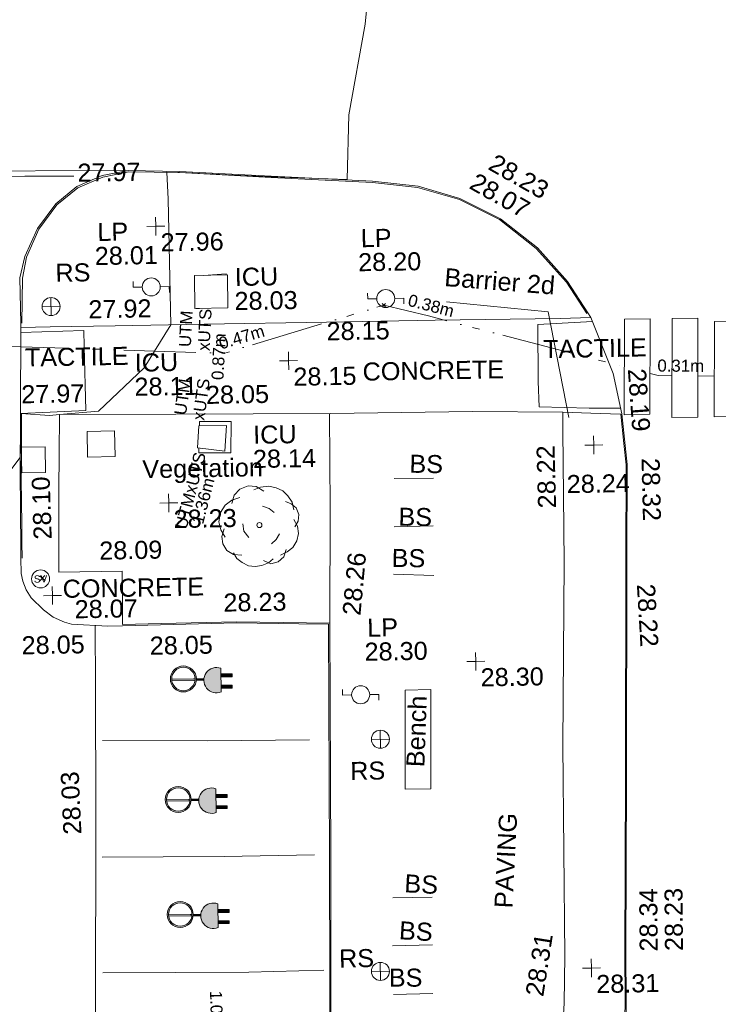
# Model space of a CAD drawing. Header units: millimetres. Extents: x -287732 to 520720, y -88450 to 287754.
# Tile 197 of 256: x -21155 to -6642, y 153236 to 173686. Entities that reach past the tile are written whole.
import ezdxf

# ---------------------------------------------------------------- set-up
doc = ezdxf.new("R2010")
doc.units = ezdxf.units.MM
doc.linetypes.add('IMPORT-UG_ELEC_QLB2 _2_', pattern=[2500, 1500, -300, 0, -50, 150, -300, 0, -200])
doc.linetypes.add('IMPORT-UG_ELEC_STREET LIGHTING_QLB2 _2_', pattern=[2700, 1500, -300, 0, -250, 150, -300, 0, -200])
for name, color, linetype, lineweight, true_color in [('00_TOPO_BIKE_STAND', 1, 'Continuous', 9, 0xff0000), ('00_TOPO_ECAR', 7, 'Continuous', 9, 0x666666), ('00_TOPO_ESB_BOX', 240, 'Continuous', 9, 0xff003f), ('00_TOPO_FOOTPATH', 7, 'Continuous', 9, 0xa50000), ('00_TOPO_FURN_BARRIER_2D', 7, 'Continuous', 9, 0x666666), ('00_TOPO_FURN_BENCH', 7, 'Continuous', 9, 0x999999), ('00_TOPO_FURN_LAMP_POST', 7, 'Continuous', 9, 0x666666), ('00_TOPO_FURN_SIGN', 7, 'Continuous', 9, 0x666666), ('00_TOPO_KERB_BOTTOM', 1, 'Continuous', 9, 0xff0000), ('00_TOPO_KERB_TOP', 7, 'Continuous', 9, 0xa500a5), ('00_TOPO_LEVEL_SPOT', 7, 'Continuous', 9, 0x666666), ('00_TOPO_ROAD_MARKING_WHITE_CONTINUOUS', 7, 'Continuous', 9, 0x999999), ('00_TOPO_SERV_IC', 5, 'Continuous', 9, 0x0000ff), ('00_TOPO_SERV_STOP_VALVE', 7, 'Continuous', 9, 0x666666), ('00_TOPO_TREE', 7, 'Continuous', 9, 0x666666), ('01_DTM_CONTOUR_MNR', 7, 'Continuous', 9, 0xa5a552), ('12333-PUM-2D-U-0001-C01 - Rev2_REVIT IMPORT_dwg', 7, 'Continuous', 9, 0x767676), ('PUM-ELECTRIC-MH', 1, 'Continuous', 9, 0xff0000), ('PUM-ELECTRIC-QLB2', 1, 'IMPORT-UG_ELEC_QLB2 _2_', 9, 0xff0000), ('PUM-ELECTRIC-SL-QLB2', 7, 'IMPORT-UG_ELEC_STREET LIGHTING_QLB2 _2_', 9, 0xff7f7f)]:
    doc.layers.add(name, color=color, linetype=linetype, lineweight=lineweight, true_color=true_color)
for name, color, linetype, lineweight in [('00_TOPO_PEDASTRIAN', 7, 'Continuous', 9), ('00_TOPO_ROAD_EDGE', 7, 'Continuous', 9), ('00_TOPO_SURFACE', 7, 'Continuous', 9), ('00_TOPO_SURVEY_TEXT', 7, 'Continuous', 9), ('GEN-TEXT', 7, 'Continuous', 9)]:
    doc.layers.add(name, color=color, linetype=linetype, lineweight=lineweight)
doc.styles.add('Arial_1', font='arial.ttf', dxfattribs={"height": 250})
doc.styles.add('Swis721 Lt BT', font='swissl.ttf', dxfattribs={"height": 400})
doc.styles.add('Swis721 Lt BT_2', font='swissl.ttf', dxfattribs={"height": 375})

# ---------------------------------------------------------------- blocks, each defined once
blk = doc.blocks.new('12333-PUM-2D-U-0001-C01 - Rev2_REVIT IMPORT_dwg_CONIFEROUS_TREE-2077142-Site Location Plan Proposed')
at = {"layer": '00_TOPO_TREE', "color": 254, "true_color": 0xcccccc, "flags": 128}
for points in [[(533888071, 725719330), (533888123, 725719502), (533888242, 725719621), (533888414, 725719690), (533888585, 725719673), (533888739, 725719570)], [(533888534, 725719604), (533888670, 725719656), (533888842, 725719673), (533888996, 725719639), (533889133, 725719570), (533889236, 725719467), (533889321, 725719330), (533889355, 725719176)], [(533887917, 725718628), (533887831, 725718782), (533887797, 725718954), (533887831, 725719142), (533887934, 725719296), (533888071, 725719399), (533888242, 725719450)], [(533888705, 725719262), (533888842, 725719211), (533888944, 725719125)], [(533889184, 725719348), (533889304, 725719296), (533889407, 725719211), (533889458, 725719074), (533889441, 725718937), (533889373, 725718817)], [(533889355, 725718971), (533889424, 725718834), (533889441, 725718680), (533889407, 725718526), (533889321, 725718389), (533889201, 725718303), (533889064, 725718235)], [(533888260, 725718252), (533888088, 725718269), (533887951, 725718354), (533887866, 725718491), (533887849, 725718645), (533887900, 725718800)], [(533888414, 725718611), (533888311, 725718748), (533888294, 725718902)], [(533889047, 725718680), (533888979, 725718560), (533888876, 725718474)], [(533888910, 725718166), (533888807, 725718080), (533888670, 725718029), (533888534, 725718012), (533888397, 725718029), (533888260, 725718098), (533888157, 725718183), (533888088, 725718303)], [(533889184, 725718354), (533889133, 725718200), (533889013, 725718098), (533888859, 725718063), (533888705, 725718132)]]:
    blk.add_lwpolyline(points, dxfattribs=at)
at = {"layer": '00_TOPO_TREE', "color": 254, "true_color": 0xcccccc}
blk.add_circle((533888636, 725718868), 52.8, dxfattribs=at)
blk = doc.blocks.new('12333-PUM-2D-U-0001-C01 - Rev2_REVIT IMPORT_dwg_MSL_Sluice_Valve_SYM-2077186-Site Location Plan Proposed')
at = {"layer": '00_TOPO_SERV_STOP_VALVE', "color": 254, "true_color": 0xcccccc}
blk.add_circle((0, 0), 500, dxfattribs=at)
at = {"layer": '00_TOPO_SERV_STOP_VALVE', "insert": (0, 199), "char_height": 400, "width": 785.11, "attachment_point": 2, "line_spacing_factor": 1.005062, "style": 'Swis721 Lt BT'}
blk.add_mtext('SV', dxfattribs=at)
blk = doc.blocks.new('12333-PUM-2D-U-0001-C01 - Rev2_REVIT IMPORT_dwg_MSL_RoadSign_SYM-2077193-Site Location Plan Proposed')
at = {"layer": '00_TOPO_FURN_SIGN', "color": 254, "true_color": 0xcccccc}
for p, q in [((-500, 0), (500, 0)), ((0, -500), (0, 500))]:
    blk.add_line(p, q, dxfattribs=at)
blk.add_circle((0, 0), 500, dxfattribs=at)
blk = doc.blocks.new('12333-PUM-2D-U-0001-C01 - Rev2_REVIT IMPORT_dwg_MSL_Lamp_Post_SYM-2077199-Site Location Plan Proposed')
at = {"layer": '00_TOPO_FURN_LAMP_POST', "color": 254, "true_color": 0xcccccc, "flags": 128}
for points in [[(-500, 0), (-1000, 0), (-1000, 317)], [(500, 0), (1000, 0), (1000, -317)]]:
    blk.add_lwpolyline(points, dxfattribs=at)
at = {"layer": '00_TOPO_FURN_LAMP_POST', "color": 254, "true_color": 0xcccccc}
blk.add_circle((0, 0), 500, dxfattribs=at)
blk = doc.blocks.new('12333-PUM-2D-U-0001-C01 - Rev2_REVIT IMPORT_dwg_MM-2077200-Site Location Plan Proposed')
at = {"layer": '00_TOPO_LEVEL_SPOT', "color": 254, "true_color": 0xcccccc, "flags": 128}
for points in [[(0, -500), (0, 0), (-500, 0)], [(500, 0), (0, 0), (0, 500)]]:
    blk.add_lwpolyline(points, dxfattribs=at)
blk = doc.blocks.new('12333-PUM-2D-U-0001-C01 - Rev2_REVIT IMPORT_dwg_ECAR-2077264-Site Location Plan Proposed')
at = {"layer": '00_TOPO_ECAR', "true_color": 0xeeeeee}
h = blk.add_hatch(color=7, dxfattribs=at)
h.paths.add_polyline_path([(27, -269), (117, -248), (163, -224), (203, -193), (235, -156), (270, -89), (286, -21), (286, 2), (275, 78), (258, 119), (212, 188), (174, 220), (129, 246), (78, 263), (24, 270), (-31, 265), (-82, 250), (-129, 226), (-169, 195), (-201, 158), (-221, 127), (-222, 127), (-245, 61), (-252, 7), (-239, -81), (-233, -99), (-177, -186), (-140, -218), (-94, -244), (-43, -261), (15, -268)])
h.paths.add_polyline_path([(11, -242), (-83, -220), (-133, -190), (-139, -185), (-178, -143), (-210, -81), (-225, 0), (-219, 54), (-209, 86), (-190, 127), (-150, 175), (-102, 211), (-49, 233), (7, 243), (63, 239), (117, 222), (170, 190), (208, 151), (228, 119), (255, 52), (260, 0), (255, -40), (242, -89), (224, -125), (185, -173), (137, -209), (84, -231), (28, -241)])
for points in [[(689, -299), (746, -296), (800, -282), (800, 210), (716, 226), (680, 225), (633, 218), (541, 169), (533, 164), (495, 123), (449, 27), (442, -31), (441, -36), (462, -135), (465, -146), (495, -195), (572, -263), (605, -278), (633, -290)], [(-223, -31), (257, -31), (254, 0), (-225, 0)], [(285, -31), (442, -31), (442, 0), (287, -7), (286, -21)], [(800, 28), (1032, 25), (1033, 89), (800, 92), (800, 68)], [(800, -203), (1030, -206), (1030, -147), (800, -144)]]:
    blk.add_hatch(color=7, dxfattribs=at).paths.add_polyline_path(points)
at = {"layer": '00_TOPO_ECAR', "color": 254, "true_color": 0xcccccc}
for p, q in [((800, 210), (800, -282)), ((287, 0), (444, 0)), ((-252, -31), (-251, -31)), ((285, -31), (445, -31))]:
    blk.add_line(p, q, dxfattribs=at)
at = {"layer": '00_TOPO_ECAR', "color": 254, "true_color": 0xcccccc, "flags": 128}
for points in [[(-226, 0), (226, 0), (260, 0)], [(800, 28), (1032, 25), (1033, 89), (800, 92)], [(-224, -31), (227, -31), (258, -31)], [(800, -203), (1030, -206), (1030, -147), (800, -144)]]:
    blk.add_lwpolyline(points, dxfattribs=at)
at = {"layer": '00_TOPO_ECAR', "color": 254, "true_color": 0xcccccc}
for radius in [270, 243]:
    blk.add_circle((17, 1), radius, dxfattribs=at)
blk.add_arc((705, -36), 264, 68.7222, 291.2778, dxfattribs=at)
blk = doc.blocks.new('12333-PUM-2D-U-0001-C01 - Rev2_REVIT IMPORT_dwg_ECAR-V57-Site Location Plan Proposed')
at = {"layer": '00_TOPO_ECAR', "true_color": 0xeeeeee}
h = blk.add_hatch(color=7, dxfattribs=at)
h.paths.add_polyline_path([(27, -269), (117, -248), (163, -224), (203, -193), (235, -156), (270, -89), (286, -21), (286, 2), (275, 78), (258, 119), (212, 188), (174, 220), (129, 246), (78, 263), (24, 270), (-31, 265), (-82, 250), (-129, 226), (-169, 195), (-201, 158), (-221, 127), (-222, 127), (-245, 61), (-252, 7), (-239, -81), (-233, -99), (-177, -186), (-140, -218), (-94, -244), (-43, -261), (15, -268)])
h.paths.add_polyline_path([(11, -242), (-83, -220), (-133, -190), (-139, -185), (-178, -143), (-210, -81), (-225, 0), (-219, 54), (-209, 86), (-190, 127), (-150, 175), (-102, 211), (-49, 233), (7, 243), (63, 239), (117, 222), (170, 190), (208, 151), (228, 119), (255, 52), (260, 0), (255, -40), (242, -89), (224, -125), (185, -173), (137, -209), (84, -231), (28, -241)])
for points in [[(689, -299), (746, -296), (800, -282), (800, 210), (746, 224), (675, 225), (633, 218), (541, 169), (533, 164), (495, 123), (449, 27), (442, -31), (441, -36), (462, -135), (465, -146), (495, -195), (572, -263), (605, -278), (666, -295)], [(-223, -31), (257, -31), (254, 0), (-225, 0)], [(285, -31), (442, -31), (442, 0), (287, -7), (286, -21)], [(800, 28), (1032, 25), (1033, 89), (800, 92), (800, 68)], [(800, -203), (1030, -206), (1030, -147), (800, -144)]]:
    blk.add_hatch(color=7, dxfattribs=at).paths.add_polyline_path(points)
at = {"layer": '00_TOPO_ECAR', "color": 254, "true_color": 0xcccccc}
for p, q in [((800, 210), (800, -282)), ((287, 0), (444, 0)), ((-252, -31), (-251, -31)), ((285, -31), (445, -31))]:
    blk.add_line(p, q, dxfattribs=at)
at = {"layer": '00_TOPO_ECAR', "color": 254, "true_color": 0xcccccc, "flags": 128}
for points in [[(-226, 0), (226, 0), (260, 0)], [(800, 28), (1032, 25), (1033, 89), (800, 92)], [(-224, -31), (227, -31), (258, -31)], [(800, -203), (1030, -206), (1030, -147), (800, -144)]]:
    blk.add_lwpolyline(points, dxfattribs=at)
at = {"layer": '00_TOPO_ECAR', "color": 254, "true_color": 0xcccccc}
for radius in [270, 243]:
    blk.add_circle((17, 1), radius, dxfattribs=at)
blk.add_arc((705, -36), 264, 68.7222, 291.2778, dxfattribs=at)
blk = doc.blocks.new('12333-PUM-2D-U-0001-C01 - Rev2_REVIT IMPORT_dwg_ECAR-V65-Site Location Plan Proposed')
at = {"layer": '00_TOPO_ECAR', "true_color": 0xeeeeee}
h = blk.add_hatch(color=7, dxfattribs=at)
h.paths.add_polyline_path([(27, -269), (117, -248), (163, -224), (203, -193), (235, -156), (270, -89), (286, -21), (286, 2), (275, 78), (258, 119), (212, 188), (174, 220), (129, 246), (78, 263), (24, 270), (-31, 265), (-82, 250), (-129, 226), (-169, 195), (-201, 158), (-221, 127), (-222, 127), (-245, 61), (-252, 7), (-239, -81), (-233, -99), (-177, -186), (-140, -218), (-94, -244), (-43, -261), (15, -268)])
h.paths.add_polyline_path([(11, -242), (-83, -220), (-133, -190), (-139, -185), (-178, -143), (-210, -81), (-225, 0), (-219, 54), (-209, 86), (-190, 127), (-150, 175), (-102, 211), (-49, 233), (7, 243), (63, 239), (117, 222), (170, 190), (208, 151), (228, 119), (255, 52), (260, 0), (255, -40), (242, -89), (224, -125), (185, -173), (137, -209), (84, -231), (28, -241)])
for points in [[(689, -299), (746, -296), (800, -282), (800, 210), (703, 226), (639, 219), (610, 208), (541, 169), (533, 164), (495, 123), (449, 27), (442, -31), (441, -36), (462, -135), (465, -146), (495, -195), (572, -263), (630, -289), (650, -293)], [(-223, -31), (257, -31), (254, 0), (-225, 0)], [(285, -31), (442, -31), (442, 0), (287, -7), (286, -21)], [(800, 28), (1032, 25), (1033, 89), (800, 92), (800, 68)], [(800, -203), (1030, -206), (1030, -147), (800, -144)]]:
    blk.add_hatch(color=7, dxfattribs=at).paths.add_polyline_path(points)
at = {"layer": '00_TOPO_ECAR', "color": 254, "true_color": 0xcccccc}
for p, q in [((800, 210), (800, -282)), ((287, 0), (444, 0)), ((-252, -31), (-251, -31)), ((285, -31), (445, -31))]:
    blk.add_line(p, q, dxfattribs=at)
at = {"layer": '00_TOPO_ECAR', "color": 254, "true_color": 0xcccccc, "flags": 128}
for points in [[(-226, 0), (226, 0), (260, 0)], [(800, 28), (1032, 25), (1033, 89), (800, 92)], [(-224, -31), (227, -31), (258, -31)], [(800, -203), (1030, -206), (1030, -147), (800, -144)]]:
    blk.add_lwpolyline(points, dxfattribs=at)
at = {"layer": '00_TOPO_ECAR', "color": 254, "true_color": 0xcccccc}
for radius in [270, 243]:
    blk.add_circle((17, 1), radius, dxfattribs=at)
blk.add_arc((705, -36), 264, 68.7222, 291.2778, dxfattribs=at)
blk = doc.blocks.new('12333-PUM-2D-U-0001-C01 - Rev2_REVIT IMPORT_dwg_MGS62954_T2_Galway_ITM_3d_Rev1-2077680-Site Location Plan Proposed')
at = {"layer": '00_TOPO_BIKE_STAND', "color": 254, "true_color": 0xcccccc}
for p, q in [((533891450, 725719790), (533892267, 725719778)), ((533891430, 725718784), (533892242, 725718787)), ((533891401, 725717800), (533892243, 725717758)), ((533891272, 725711081), (533892091, 725711081)), ((533891247, 725710082), (533892075, 725710090)), ((533891248, 725709069), (533892068, 725709075))]:
    blk.add_line(p, q, dxfattribs=at)
at = {"layer": '00_TOPO_ESB_BOX', "color": 254, "true_color": 0xcccccc}
for p, q in [((533883718, 725720037), (533883718, 725720570)), ((533884213, 725720570), (533883718, 725720570)), ((533884213, 725720037), (533884213, 725720570)), ((533883718, 725720037), (533884213, 725720037))]:
    blk.add_line(p, q, dxfattribs=at)
at = {"layer": '00_TOPO_FOOTPATH', "color": 254, "true_color": 0xcccccc, "flags": 128}
for points in [[(533883750, 725723055), (533884360, 725723060), (533885710, 725723060), (533887560, 725723060), (533890100, 725723060), (533892360, 725723060), (533894960, 725723050), (533895596, 725723058)], [(533894790, 725708830), (533894820, 725709810), (533894860, 725714190), (533894950, 725717980), (533894960, 725719377), (533894970, 725720720), (533894980, 725721100), (533893100, 725721150), (533890150, 725721160), (533886940, 725721200), (533884520, 725721240), (533884499, 725720409), (533884480, 725719680), (533884466, 725718871), (533884450, 725717960), (533885770, 725717960), (533885770, 725717540), (533885754, 725716851)], [(533890060, 725716808), (533890112, 725719194), (533890130, 725721160)], [(533894980, 725721100), (533895754, 725721062), (533896182, 725721041)], [(533894790, 725708830), (533894666, 725707194), (533894633, 725705167), (533894609, 725703862), (533894573, 725701990), (533894553, 725700649), (533894534, 725699133), (533894511, 725697320), (533894493, 725695740), (533894460, 725694454), (533894455, 725692559), (533894427, 725691334), (533894411, 725690916)]]:
    blk.add_lwpolyline(points, dxfattribs=at)
at = {"layer": '00_TOPO_FURN_BARRIER_2D', "color": 254, "true_color": 0xcccccc, "flags": 128}
blk.add_lwpolyline([(533892600, 725723440), (533894710, 725723190), (533895100, 725720990)], dxfattribs=at)
at = {"layer": '00_TOPO_FURN_BENCH', "color": 254, "true_color": 0xcccccc}
for p, q in [((533891604, 725715389), (533891566, 725713331)), ((533891604, 725715389), (533892138, 725715389)), ((533892100, 725713331), (533892138, 725715389)), ((533891566, 725713331), (533892100, 725713331))]:
    blk.add_line(p, q, dxfattribs=at)
at = {"layer": '00_TOPO_KERB_BOTTOM', "color": 254, "true_color": 0xcccccc, "flags": 128}
for points in [[(533883751, 725723144), (533883752, 725724092), (533883862, 725724533), (533884134, 725725110), (533884521, 725725612), (533884969, 725725967), (533885494, 725726186), (533886048, 725726277), (533887106, 725726240), (533889004, 725726109), (533891112, 725725972), (533892052, 725725850), (533892919, 725725577), (533893756, 725725144), (533894511, 725724527), (533895121, 725723814), (533895535, 725723154)], [(533883670, 725718266), (533883670, 725718390), (533883678, 725719354), (533883684, 725719985), (533883711, 725721272)], [(533896205, 725721045), (533896296, 725719991), (533896257, 725718037), (533896171, 725713490), (533896094, 725709839), (533896082, 725708865)], [(533889932, 725709361), (533889972, 725711929), (533890037, 725716785), (533889417, 725716804), (533888122, 725716844), (533885756, 725716828)], [(533886473, 725690786), (533886096, 725690791), (533885766, 725690881), (533885520, 725691036), (533885161, 725691351), (533884932, 725691820), (533884841, 725692383), (533884840, 725692837), (533886707, 725692814), (533889342, 725692802), (533889663, 725692799), (533889718, 725697361), (533889764, 725699624), (533889814, 725702533), (533889883, 725706655), (533889932, 725709361)], [(533896082, 725708865), (533896051, 725707350)]]:
    blk.add_lwpolyline(points, dxfattribs=at)
at = {"layer": '00_TOPO_KERB_TOP', "color": 254, "true_color": 0xcccccc, "flags": 128}
for points in [[(533883775, 725723145), (533883801, 725724079), (533883892, 725724519), (533884162, 725725092), (533884543, 725725591), (533884984, 725725940), (533885510, 725726152), (533886050, 725726253), (533887105, 725726216), (533889004, 725726081), (533891108, 725725943), (533892043, 725725822), (533892910, 725725556), (533893734, 725725125), (533894484, 725724515), (533895102, 725723801), (533895513, 725723146)], [(533883701, 725719360), (533883707, 725719984), (533883720, 725720603), (533883734, 725721273)], [(533896182, 725721041), (533896235, 725720430), (533896273, 725719990), (533896233, 725718037), (533896147, 725713490), (533896071, 725709840), (533896059, 725708865)], [(533883693, 725718270), (533883695, 725718595), (533883699, 725719049), (533883701, 725719360)], [(533889955, 725709361), (533889995, 725711928), (533890060, 725716808), (533888122, 725716867), (533886561, 725716857), (533885754, 725716851)], [(533886472, 725690803), (533886099, 725690814), (533885775, 725690902), (533885534, 725691055), (533885179, 725691365), (533884954, 725691826), (533884864, 725692385), (533884863, 725692814), (533885168, 725692811), (533885929, 725692801), (533886007, 725692800), (533886707, 725692792), (533889341, 725692780), (533889685, 725692776), (533889740, 725697361), (533889787, 725699624), (533889836, 725702532), (533889906, 725706655), (533889955, 725709361)], [(533896059, 725708865), (533896008, 725707351)]]:
    blk.add_lwpolyline(points, dxfattribs=at)
at = {"layer": '00_TOPO_PEDASTRIAN', "color": 254, "true_color": 0xcccccc}
for p, q in [((533896253, 725721028), (533896291, 725723009)), ((533896291, 725723009), (533896824, 725723009)), ((533896824, 725723009), (533896786, 725721028)), ((533897243, 725720951), (533897281, 725723009)), ((533897281, 725723009), (533897815, 725723009)), ((533897815, 725723009), (533897777, 725720951)), ((533898119, 725720951), (533898158, 725722933)), ((533898158, 725722933), (533898691, 725722933)), ((533896253, 725721028), (533896786, 725721028)), ((533897243, 725720951), (533897777, 725720951)), ((533898119, 725720951), (533898691, 725720951))]:
    blk.add_line(p, q, dxfattribs=at)
at = {"layer": '00_TOPO_ROAD_EDGE', "color": 254, "true_color": 0xcccccc, "flags": 128}
for points in [[(533883711, 725721272), (533883751, 725723093), (533883751, 725723144)], [(533895535, 725723154), (533895596, 725723058), (533896038, 725721888), (533896205, 725721045)], [(533885756, 725716828), (533885451, 725716826), (533884693, 725716880), (533884550, 725716920), (533884320, 725717030), (533884120, 725717190), (533883870, 725717440), (533883770, 725717610), (533883700, 725717790), (533883670, 725717950), (533883670, 725718266)]]:
    blk.add_lwpolyline(points, dxfattribs=at)
at = {"layer": '00_TOPO_ROAD_MARKING_WHITE_CONTINUOUS', "color": 254, "true_color": 0xcccccc, "flags": 128}
for points in [[(533879290, 725726240), (533881170, 725726220), (533883890, 725726200), (533884910, 725726180)], [(533885300, 725714450), (533887480, 725714410), (533889600, 725714390)], [(533885250, 725712030), (533887780, 725712000), (533889660, 725712000)], [(533885220, 725709630), (533888250, 725709590), (533889810, 725709600)]]:
    blk.add_lwpolyline(points, dxfattribs=at)
at = {"layer": '00_TOPO_SERV_IC', "color": 254, "true_color": 0xcccccc}
for p, q in [((533887375, 725723390), (533887375, 725724076)), ((533887375, 725724076), (533888061, 725724076)), ((533888061, 725724076), (533888061, 725723390)), ((533887375, 725723390), (533888061, 725723390)), ((533885089, 725720875), (533885089, 725720342)), ((533885089, 725720875), (533885661, 725720875)), ((533885661, 725720875), (533885661, 725720342)), ((533887375, 725720494), (533887413, 725720951)), ((533887985, 725720951), (533887413, 725720951)), ((533887947, 725720418), (533887985, 725720951)), ((533887375, 725720494), (533887947, 725720418)), ((533885089, 725720342), (533885661, 725720342))]:
    blk.add_line(p, q, dxfattribs=at)
at = {"layer": '00_TOPO_SURFACE', "color": 254, "true_color": 0xcccccc, "flags": 128}
for points in [[(533886048, 725726277), (533882167, 725726330), (533878303, 725726422)], [(533883711, 725721272), (533884330, 725721290), (533885070, 725721310), (533885060, 725722640), (533885060, 725722970), (533883748, 725722956)], [(533895626, 725722977), (533894490, 725722930), (533894480, 725721750), (533894490, 725721220), (533895530, 725721180), (533896180, 725721167)], [(533885186, 725716845), (533885170, 725715580), (533885130, 725712930), (533885050, 725708660)]]:
    blk.add_lwpolyline(points, dxfattribs=at)
at = {"layer": '01_DTM_CONTOUR_MNR', "color": 254, "true_color": 0xcccccc, "flags": 128}
blk.add_lwpolyline([(533883497, 725720110), (533883683, 725720353), (533883690, 725720300), (533883714, 725721015), (533883730, 725721270), (533884317, 725721217), (533884520, 725721240), (533885337, 725721294), (533886296, 725722173), (533886870, 725723060), (533886857, 725725667), (533886840, 725726230), (533887067, 725726222), (533887100, 725726221), (533888220, 725726146), (533889000, 725726095), (533890580, 725726010), (533890638, 725727354), (533891010, 725729230), (533891207, 725730926)], dxfattribs=at)
at = {"xscale": 0.375, "yscale": 0.375, "zscale": 0.375}
for name, p in [('12333-PUM-2D-U-0001-C01 - Rev2_REVIT IMPORT_dwg_MM-2077200-Site Location Plan Proposed', (533886590, 725725110)), ('12333-PUM-2D-U-0001-C01 - Rev2_REVIT IMPORT_dwg_MSL_Lamp_Post_SYM-2077199-Site Location Plan Proposed', (533886474, 725723853)), ('12333-PUM-2D-U-0001-C01 - Rev2_REVIT IMPORT_dwg_MSL_Lamp_Post_SYM-2077199-Site Location Plan Proposed', (533891341, 725723527)), ('12333-PUM-2D-U-0001-C01 - Rev2_REVIT IMPORT_dwg_MSL_RoadSign_SYM-2077193-Site Location Plan Proposed', (533884387, 725723481)), ('12333-PUM-2D-U-0001-C01 - Rev2_REVIT IMPORT_dwg_MM-2077200-Site Location Plan Proposed', (533889300, 725722270)), ('12333-PUM-2D-U-0001-C01 - Rev2_REVIT IMPORT_dwg_MM-2077200-Site Location Plan Proposed', (533895610, 725720410)), ('12333-PUM-2D-U-0001-C01 - Rev2_REVIT IMPORT_dwg_MM-2077200-Site Location Plan Proposed', (533886760, 725719360)), ('12333-PUM-2D-U-0001-C01 - Rev2_REVIT IMPORT_dwg_MSL_Sluice_Valve_SYM-2077186-Site Location Plan Proposed', (533884070, 725717830)), ('12333-PUM-2D-U-0001-C01 - Rev2_REVIT IMPORT_dwg_MM-2077200-Site Location Plan Proposed', (533884310, 725717480)), ('12333-PUM-2D-U-0001-C01 - Rev2_REVIT IMPORT_dwg_MM-2077200-Site Location Plan Proposed', (533893080, 725715960)), ('12333-PUM-2D-U-0001-C01 - Rev2_REVIT IMPORT_dwg_MSL_Lamp_Post_SYM-2077199-Site Location Plan Proposed', (533890677, 725715307)), ('12333-PUM-2D-U-0001-C01 - Rev2_REVIT IMPORT_dwg_MSL_RoadSign_SYM-2077193-Site Location Plan Proposed', (533891070, 725714378)), ('12333-PUM-2D-U-0001-C01 - Rev2_REVIT IMPORT_dwg_MSL_RoadSign_SYM-2077193-Site Location Plan Proposed', (533890986, 725709557)), ('12333-PUM-2D-U-0001-C01 - Rev2_REVIT IMPORT_dwg_MM-2077200-Site Location Plan Proposed', (533895370, 725709550))]:
    blk.add_blockref(name, p, dxfattribs=at)
for name, p in [('12333-PUM-2D-U-0001-C01 - Rev2_REVIT IMPORT_dwg_CONIFEROUS_TREE-2077142-Site Location Plan Proposed', (0, 0)), ('12333-PUM-2D-U-0001-C01 - Rev2_REVIT IMPORT_dwg_ECAR-V65-Site Location Plan Proposed', (533886983, 725715699)), ('12333-PUM-2D-U-0001-C01 - Rev2_REVIT IMPORT_dwg_ECAR-2077264-Site Location Plan Proposed', (533886833, 725713199)), ('12333-PUM-2D-U-0001-C01 - Rev2_REVIT IMPORT_dwg_ECAR-V57-Site Location Plan Proposed', (533886833, 725710809))]:
    blk.add_blockref(name, p)
at = {"layer": '00_TOPO_BIKE_STAND', "color": 251, "true_color": 0x666666, "char_height": 375, "width": 778.82, "attachment_point": 1, "line_spacing_factor": 1.005062, "style": 'Swis721 Lt BT_2'}
for insert, rotation in [((533891780, 725720276), 358.1267), ((533891533, 725719180), 358.1267), ((533891377, 725718328), 358.1267), ((533891532, 725711566), 355.9169), ((533891406, 725710593), 355.5181), ((533891163, 725709613), 358.7417)]:
    blk.add_mtext('BS', dxfattribs=dict(at, insert=insert, rotation=rotation))
at = {"layer": '00_TOPO_FOOTPATH', "color": 251, "true_color": 0x666666, "char_height": 375, "width": 1495.9, "attachment_point": 1, "line_spacing_factor": 1.005062, "style": 'Swis721 Lt BT_2'}
for s, insert in [('28.15', (533890100, 725723055)), ('28.05', (533887572, 725721778)), ('28.09', (533885299, 725718583))]:
    blk.add_mtext(s, dxfattribs=dict(at, insert=insert))
for s, insert, rotation in [('28.22', (533894429, 725719110), 90.4479), ('28.26', (533890326, 725716983), 83.6792), ('28.31', (533893989, 725709023), 80.1575)]:
    blk.add_mtext(s, dxfattribs=dict(at, insert=insert, rotation=rotation))
at = {"layer": '00_TOPO_FURN_BARRIER_2D', "insert": (533892589, 725724140), "char_height": 375, "width": 2630.89, "attachment_point": 1, "rotation": 354.5306, "line_spacing_factor": 1.005062, "style": 'Swis721 Lt BT_2'}
blk.add_mtext('Barrier 2d', dxfattribs=at)
at = {"layer": '00_TOPO_FURN_BENCH', "color": 251, "true_color": 0x666666, "insert": (533891598, 725713797), "char_height": 375, "width": 1728.6, "attachment_point": 1, "rotation": 86.9232, "line_spacing_factor": 1.005062, "style": 'Swis721 Lt BT_2'}
blk.add_mtext('Bench', dxfattribs=at)
at = {"layer": '00_TOPO_FURN_LAMP_POST', "char_height": 375, "attachment_point": 1, "line_spacing_factor": 1.005062, "style": 'Swis721 Lt BT_2'}
for s, insert, width in [('LP', (533885375, 725725201), 707.59), ('LP', (533890843, 725724976), 707.59), ('28.01', (533885313, 725724703), 1495.9), ('28.20', (533890781, 725724478), 1495.9), ('LP', (533890836, 725716885), 707.59), ('28.30', (533890773, 725716387), 1495.9)]:
    blk.add_mtext(s, dxfattribs=dict(at, insert=insert, width=width))
at = {"layer": '00_TOPO_FURN_SIGN', "char_height": 375, "width": 783.57, "attachment_point": 1, "line_spacing_factor": 1.005062, "style": 'Swis721 Lt BT_2'}
for insert in [(533884489, 725724368), (533890432, 725713916), (533890132, 725710025)]:
    blk.add_mtext('RS', dxfattribs=dict(at, insert=insert))
at = {"layer": '00_TOPO_KERB_BOTTOM', "color": 251, "true_color": 0x666666, "char_height": 375, "width": 1495.9, "attachment_point": 1, "line_spacing_factor": 1.005062, "style": 'Swis721 Lt BT_2'}
for s, insert, rotation in [('28.07', (533893282, 725726121), 329.5139), ('28.22', (533896828, 725717514), 272.3733), ('28.23', (533896904, 725709875), 89.4609)]:
    blk.add_mtext(s, dxfattribs=dict(at, insert=insert, rotation=rotation))
for s, insert in [('27.92', (533885161, 725723598)), ('28.05', (533886313, 725716591))]:
    blk.add_mtext(s, dxfattribs=dict(at, insert=insert))
at = {"layer": '00_TOPO_KERB_TOP', "color": 251, "true_color": 0x666666, "char_height": 375, "width": 1495.9, "attachment_point": 1, "line_spacing_factor": 1.005062, "style": 'Swis721 Lt BT_2'}
for s, insert in [('27.97', (533884984, 725726438)), ('28.23', (533887859, 725717459))]:
    blk.add_mtext(s, dxfattribs=dict(at, insert=insert))
for s, insert, rotation in [('28.23', (533893682, 725726509), 329.5139), ('28.32', (533896972, 725720121), 270.3017), ('28.10', (533883942, 725718643), 90.9475), ('28.34', (533896379, 725709873), 89.4609)]:
    blk.add_mtext(s, dxfattribs=dict(at, insert=insert, rotation=rotation))
at = {"layer": '00_TOPO_LEVEL_SPOT', "char_height": 375, "width": 1495.9, "attachment_point": 1, "line_spacing_factor": 1.005062, "style": 'Swis721 Lt BT_2'}
for s, insert in [('27.96', (533886685, 725724963)), ('28.15', (533889395, 725722123)), ('28.24', (533895033, 725719795)), ('28.23', (533886855, 725719213)), ('28.07', (533884767, 725717374)), ('28.30', (533893175, 725715813)), ('28.31', (533895465, 725709403))]:
    blk.add_mtext(s, dxfattribs=dict(at, insert=insert))
at = {"layer": '00_TOPO_ROAD_EDGE', "color": 251, "true_color": 0x666666, "char_height": 375, "width": 1495.9, "attachment_point": 1, "line_spacing_factor": 1.005062, "style": 'Swis721 Lt BT_2'}
for s, insert in [('27.97', (533883736, 725721858)), ('28.05', (533883652, 725716645))]:
    blk.add_mtext(s, dxfattribs=dict(at, insert=insert))
at = {"layer": '00_TOPO_ROAD_EDGE', "color": 251, "true_color": 0x666666, "insert": (533896718, 725721993), "char_height": 375, "width": 1495.9, "attachment_point": 1, "rotation": 273.1817, "line_spacing_factor": 1.005062, "style": 'Swis721 Lt BT_2'}
blk.add_mtext('28.19', dxfattribs=at)
at = {"layer": '00_TOPO_SERV_IC', "color": 251, "true_color": 0x666666, "char_height": 375, "attachment_point": 1, "line_spacing_factor": 1.005062, "style": 'Swis721 Lt BT_2'}
for s, insert, width in [('ICU', (533888213, 725724217), 1021.01), ('28.03', (533888199, 725723717), 1495.9), ('ICU', (533886104, 725722473), 1021.01), ('28.11', (533886090, 725721972), 1495.9), ('ICU', (533888538, 725720932), 1021.01), ('28.14', (533888524, 725720431), 1495.9)]:
    blk.add_mtext(s, dxfattribs=dict(at, insert=insert, width=width))
at = {"layer": '00_TOPO_SURFACE', "color": 251, "true_color": 0x666666, "insert": (533884453, 725712505), "char_height": 375, "width": 1495.9, "attachment_point": 1, "rotation": 91.6145, "line_spacing_factor": 1.005062, "style": 'Swis721 Lt BT_2'}
blk.add_mtext('28.03', dxfattribs=at)
at = {"layer": '00_TOPO_SURVEY_TEXT', "color": 251, "true_color": 0x666666, "char_height": 375, "attachment_point": 1, "line_spacing_factor": 1.005062, "style": 'Swis721 Lt BT_2'}
for s, insert, width in [('TACTILE', (533883824, 725722620), 2341.21), ('TACTILE', (533894591, 725722607), 2341.21), ('CONCRETE', (533890834, 725722204), 3286.24), ('Vegetation', (533886223, 725720258), 2877.83), ('CONCRETE', (533884525, 725717803), 3286.24)]:
    blk.add_mtext(s, dxfattribs=dict(at, insert=insert, width=width))
at = {"layer": '00_TOPO_SURVEY_TEXT', "color": 251, "true_color": 0x666666, "insert": (533893376, 725710838), "char_height": 375, "width": 2179.74, "attachment_point": 1, "rotation": 86.0524, "line_spacing_factor": 1.005062, "style": 'Swis721 Lt BT_2'}
blk.add_mtext('PAVING', dxfattribs=at)
blk = doc.blocks.new('12333-PUM-2D-U-0001-C01 - Rev2_REVIT IMPORT_dwg-1620468-Site Location Plan Proposed')
at = {"layer": 'GEN-TEXT', "color": 253, "true_color": 0xaaaaaa}
for p, q in [((250185, 107498), (250256, 107569)), ((250256, 107498), (250185, 107569)), ((242976, 101936), (243082, 102042)), ((243082, 101936), (242976, 102042))]:
    blk.add_line(p, q, dxfattribs=at)
at = {"layer": 'PUM-ELECTRIC-MH', "color": 21, "true_color": 0xffaaaa}
for p, q in [((246386, 107535), (246312, 107532)), ((246348, 105186), (246345, 105097))]:
    blk.add_line(p, q, dxfattribs=at)
at = {"layer": 'PUM-ELECTRIC-MH', "color": 21, "true_color": 0xffaaaa, "flags": 128}
for points in [[(246482, 108221), (246956, 108246), (246956, 108221)], [(246328, 104636), (246324, 104538), (246985, 104526), (247009, 105174), (246348, 105186)]]:
    blk.add_lwpolyline(points, dxfattribs=at)
at = {"layer": 'PUM-ELECTRIC-SL-QLB2', "color": 254, "true_color": 0xffd4d4}
blk.add_line((256713, 105953), (257056, 105944), dxfattribs=at)
at = {"layer": 'PUM-ELECTRIC-SL-QLB2', "color": 254, "true_color": 0xffd4d4, "flags": 128}
for points in [[(242105, 106831), (246897, 106595), (250221, 107536), (251141, 107297), (255192, 106167)], [(255723, 106019), (255889, 105973), (256180, 105966)]]:
    blk.add_lwpolyline(points, dxfattribs=at)
blk.add_blockref('12333-PUM-2D-U-0001-C01 - Rev2_REVIT IMPORT_dwg_MGS62954_T2_Galway_ITM_3d_Rev1-2077680-Site Location Plan Proposed', (-533641080, -725615854))
at = {"layer": 'PUM-ELECTRIC-QLB2', "char_height": 250, "attachment_point": 2, "line_spacing_factor": 0.941778, "style": 'Arial_1'}
for s, insert, width, rotation in [('UTM\\PxUTS', (245971, 107126), 1040.66, 86.0418), ('0.87m', (246644, 106536), 1160.03, 86.0418), ('UTM\\PxUTS', (245879, 105725), 1040.66, 81.2668), ('UTMxUTS', (246014, 103788), 1940.52, 74.4865), ('1.36m', (246272, 103573), 1160.03, 74.4865), ('1.04m', (246616, 92877), 1160.03, 270.7742)]:
    blk.add_mtext(s, dxfattribs=dict(at, insert=insert, width=width, rotation=rotation))
at = {"layer": 'PUM-ELECTRIC-SL-QLB2', "char_height": 250, "width": 1160.03, "attachment_point": 2, "line_spacing_factor": 0.941778, "style": 'Arial_1'}
for s, insert, rotation in [('0.38m', (251235, 107631), 344.4186), ('0.47m', (247219, 107046), 15.8064), ('0.31m', (256368, 106296), 358.6138)]:
    blk.add_mtext(s, dxfattribs=dict(at, insert=insert, rotation=rotation))

msp = doc.modelspace()

# ---------------------------------------------------------------- block references
at = {"layer": '12333-PUM-2D-U-0001-C01 - Rev2_REVIT IMPORT_dwg', "color": 254, "linetype": 'IMPORT-UG_ELEC_STREET LIGHTING_QLB2 _2_', "true_color": 0xffd4d4, "rotation": 0.9999999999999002}
msp.add_blockref('12333-PUM-2D-U-0001-C01 - Rev2_REVIT IMPORT_dwg-1620468-Site Location Plan Proposed', (-261895, 55870), dxfattribs=at)

doc.saveas('drawing.dxf')
